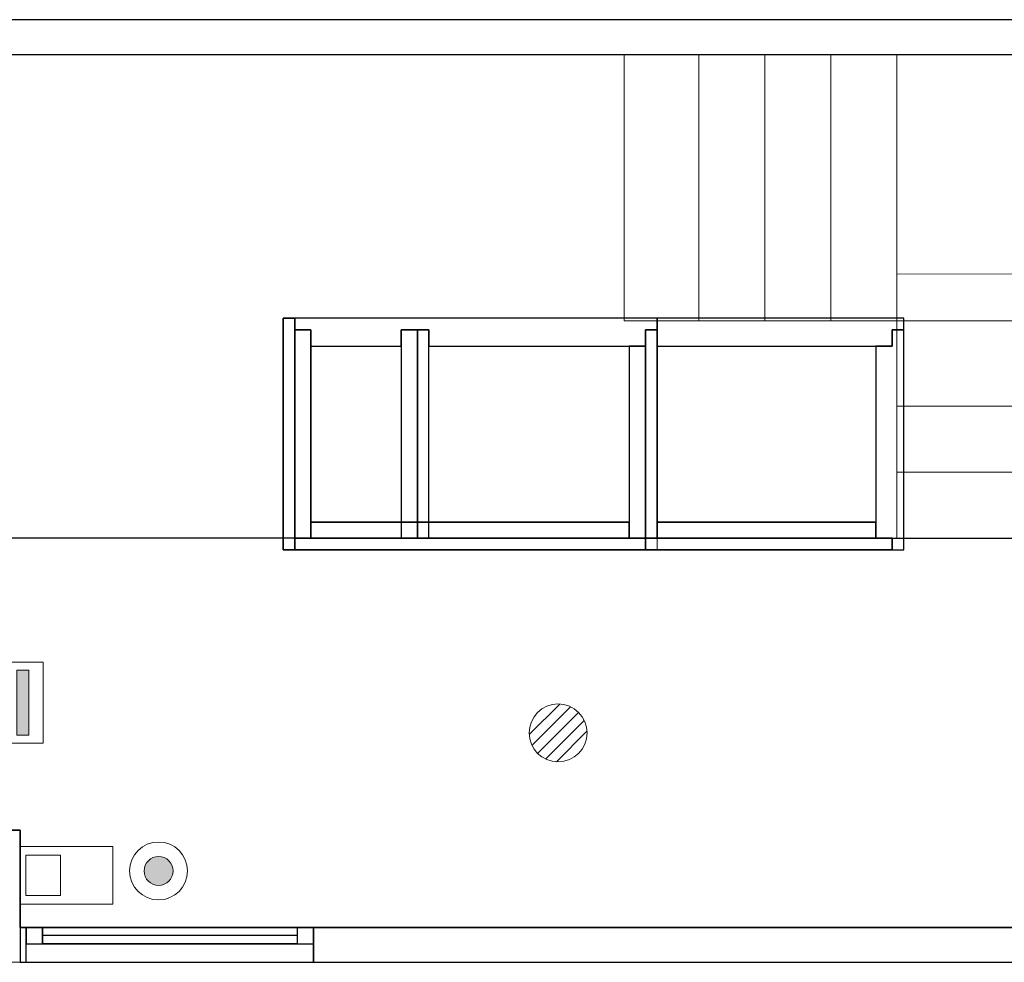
# Model space of a CAD drawing. Header units: metres. Extents: x 391.1 to 427.5, y 12.7 to 28.4.
# Tile 120 of 139: x 410.8 to 415.1, y 24.2 to 28.2. Entities that reach past the tile are written whole.
import ezdxf

# ---------------------------------------------------------------- set-up
doc = ezdxf.new("R2010")
doc.units = ezdxf.units.M
for name, color, linetype, lineweight, true_color in [('01_CARPINTERIA', 5, 'Continuous', 25, 0x0000ff), ('01_PROYECCION CARP', 7, 'Continuous', 25, 0x00007f), ('01_SUELOS', 7, 'Continuous', 25, 0x007f00)]:
    doc.layers.add(name, color=color, linetype=linetype, lineweight=lineweight, true_color=true_color)
for name, color, linetype, lineweight in [('A-COLS-____-MCUT', 7, 'Continuous', 18), ('A-COLS-____-OTLN', 7, 'Continuous', 18), ('A-DETL-GENF-OTLN', 7, 'Continuous', 18), ('A-GENM-____-OTLN', 7, 'Continuous', 18), ('A-WALL-____-MCUT', 7, 'Continuous', 25), ('A-WALL-____-OTLN', 7, 'Continuous', 25), ('S-STRS-____-MCUT', 7, 'Continuous', 18), ('S-STRS-____-OTLN', 7, 'Continuous', 18)]:
    doc.layers.add(name, color=color, linetype=linetype, lineweight=lineweight)

# ---------------------------------------------------------------- blocks, each defined once
blk = doc.blocks.new('Family - LONDR55-XX_ZZ-ARQ-CAA-M3D-Londres55-154893-04_TEL_P1')
at = {"layer": '01_SUELOS', "color": 9, "true_color": 0xaad4aa}
for p, q in [((11.5104, 1.8145), (6.2404, 1.8177)), ((6.2404, 1.8177), (11.5104, 1.8145)), ((5.9904, 0.555), (6.4039, 0.555)), ((6.4039, 0.555), (5.9904, 0.555)), ((6.4039, 0.555), (6.4039, 0.135)), ((6.4039, 0.135), (6.4039, 0.555)), ((6.4039, 0.135), (17.0704, 0.135)), ((17.0704, 0.135), (6.4039, 0.135))]:
    blk.add_line(p, q, dxfattribs=at)
blk = doc.blocks.new('Family - Envans P1-154895-04_TEL_P1')
at = {"layer": 'A-WALL-____-MCUT', "color": 253, "true_color": 0xaaaaaa}
for p, q in [((25.5857, 0.15), (0.0311, 0.15)), ((0, 0), (25.556, 0))]:
    blk.add_line(p, q, dxfattribs=at)
at = {"layer": 'A-WALL-____-OTLN', "color": 253, "true_color": 0xaaaaaa}
for p, q in [((25.5857, 0.15), (0.0311, 0.15)), ((0, 0), (25.556, 0))]:
    blk.add_line(p, q, dxfattribs=at)
at = {"layer": 'A-WALL-____-OTLN', "color": 253, "lineweight": 18, "true_color": 0xaaaaaa}
blk.add_line((0, 0), (25.556, 0), dxfattribs=at)
blk = doc.blocks.new('Family - Escala P1-155071-04_TEL_P1')
at = {"layer": 'S-STRS-____-MCUT', "color": 253, "true_color": 0xaaaaaa}
for p, q in [((2.6211, 1.6126), (2.6211, 2.0879)), ((2.6211, 2.0879), (2.8077, 2.0879)), ((2.8077, 2.0879), (2.8382, 2.0879)), ((2.8382, 2.0879), (2.8805, 2.0879)), ((2.8805, 2.0879), (2.9431, 2.0879)), ((2.9431, 2.0879), (2.944, 2.0879)), ((3.229, 2.0879), (2.944, 2.0879)), ((2.944, 2.0879), (2.944, 0.9379)), ((2.944, 2.0879), (2.944, 0.9417)), ((3.229, 0.9379), (3.229, 2.0879)), ((2.6211, 0.9379), (2.6211, 1.6126)), ((2.8077, 0.9379), (2.6211, 0.9379)), ((2.8382, 0.9379), (2.8077, 0.9379)), ((2.8805, 0.9379), (2.8382, 0.9379)), ((2.9431, 0.9379), (2.8805, 0.9379)), ((2.944, 0.9379), (2.9431, 0.9379)), ((2.944, 0.9417), (2.944, 0.9379)), ((2.944, 0.9379), (3.229, 0.9379))]:
    blk.add_line(p, q, dxfattribs=at)
at = {"layer": 'S-STRS-____-OTLN', "color": 253, "true_color": 0xaaaaaa}
for p, q in [((3.7989, 2.0879), (2.6211, 2.0879)), ((2.6211, 1.6126), (2.6211, 2.0879)), ((3.7989, 2.0879), (2.6211, 2.0879)), ((2.8077, 2.0879), (2.6211, 2.0879)), ((2.8382, 2.0879), (2.8077, 2.0879)), ((2.8805, 2.0879), (2.8382, 2.0879)), ((2.9431, 2.0879), (2.8805, 2.0879)), ((2.9431, 2.0879), (2.944, 2.0879)), ((3.229, 2.0879), (2.944, 2.0879)), ((2.944, 2.0879), (2.944, 0.9379)), ((2.944, 2.0879), (2.944, 0.9379)), ((2.944, 0.9417), (2.944, 2.0879)), ((2.944, 2.0879), (3.229, 2.0879)), ((2.944, 2.0879), (2.944, 0.9379)), ((2.944, 2.0879), (3.229, 2.0879)), ((3.514, 2.0879), (3.229, 2.0879)), ((3.229, 2.0879), (3.514, 2.0879)), ((3.229, 2.0879), (3.229, 0.9379)), ((3.229, 0.9379), (3.229, 2.0879)), ((3.229, 0.9379), (3.229, 2.0879)), ((3.229, 0.9379), (3.229, 2.0879)), ((3.514, 2.0879), (3.229, 2.0879)), ((3.229, 0.9379), (3.229, 2.0879)), ((3.229, 2.0879), (3.229, 0.9379)), ((3.229, 2.0879), (3.514, 2.0879)), ((3.229, 2.0879), (3.229, 0.9379)), ((3.514, 0.9379), (3.514, 2.0879)), ((3.514, 2.0879), (3.514, 0.9379)), ((3.799, 2.0879), (3.514, 2.0879)), ((3.514, 2.0879), (3.799, 2.0879)), ((3.514, 2.0879), (3.514, 0.9379)), ((3.514, 0.9379), (3.514, 2.0879)), ((3.514, 2.0879), (3.799, 2.0879)), ((3.514, 0.9379), (3.514, 2.0879)), ((3.514, 0.9379), (3.514, 2.0879)), ((3.514, 2.0879), (3.514, 0.9379)), ((3.514, 2.0879), (3.799, 2.0879)), ((3.514, 2.0879), (3.514, 0.9379)), ((3.7989, 0.9379), (3.7989, 2.0879)), ((3.799, 2.0879), (3.7989, 2.0879)), ((3.7989, 0.9379), (3.7989, 2.0879)), ((3.7989, 2.0879), (3.799, 2.0879)), ((3.799, 0.9379), (3.799, 2.0879)), ((3.799, 2.0879), (3.799, 0.9379)), ((4.9492, 2.0879), (3.799, 2.0879)), ((3.799, 2.0879), (4.9492, 2.0879)), ((3.799, 2.0879), (3.799, 0.9379)), ((3.799, 0.9379), (3.799, 2.0879)), ((4.9492, 2.0879), (3.799, 2.0879)), ((3.799, 2.0879), (4.9492, 2.0879)), ((3.799, 2.0879), (3.799, 0.9379)), ((3.799, 0.9379), (3.799, 2.0879)), ((3.799, 2.0879), (3.799, 0.9379)), ((3.799, 0.9379), (3.799, 2.0879)), ((3.799, 0.9379), (3.799, 2.0879)), ((3.799, 2.0879), (3.799, 0.9379)), ((4.949, 0.9378), (4.9492, 2.0879)), ((4.9492, 2.0879), (4.949, 0.9378)), ((4.949, 0.9378), (4.9492, 2.0879)), ((4.9492, 2.0879), (4.949, 0.9378)), ((2.6211, 1.6126), (2.6211, 0.9379)), ((3.7991, 1.1403), (3.7989, 0.0002)), ((3.799, 0.9379), (3.7991, 1.1403)), ((3.7991, 1.1403), (4.9491, 1.1401)), ((4.9489, 0), (4.9491, 1.1401)), ((4.9491, 1.1401), (4.949, 0.9378)), ((3.7989, 0.9379), (2.6211, 0.9379)), ((3.7989, 0.9379), (2.6211, 0.9379)), ((2.8077, 0.9379), (2.6211, 0.9379)), ((2.8382, 0.9379), (2.8077, 0.9379)), ((2.8382, 0.9379), (2.8805, 0.9379)), ((2.8805, 0.9379), (2.9431, 0.9379)), ((2.9431, 0.9379), (2.944, 0.9379)), ((2.944, 0.9417), (2.944, 0.9379)), ((2.944, 0.9379), (3.229, 0.9379)), ((2.944, 0.9379), (3.229, 0.9379)), ((3.229, 0.9379), (2.944, 0.9379)), ((3.229, 0.9379), (3.514, 0.9379)), ((3.514, 0.9379), (3.229, 0.9379)), ((3.229, 0.9379), (3.514, 0.9379)), ((3.514, 0.9379), (3.229, 0.9379)), ((3.514, 0.9379), (3.799, 0.9379)), ((3.799, 0.9379), (3.514, 0.9379)), ((3.514, 0.9379), (3.799, 0.9379)), ((3.799, 0.9379), (3.514, 0.9379)), ((3.7989, 0.9379), (3.799, 0.9379)), ((3.7989, 0.9379), (3.799, 0.9379)), ((4.949, 0.9378), (3.799, 0.9379)), ((3.799, 0.9379), (4.949, 0.9378)), ((3.799, 0.9379), (3.799, 0.5702)), ((3.799, 0.5702), (3.799, 0.9379)), ((4.949, 0.9378), (3.799, 0.9379)), ((3.799, 0.9379), (3.799, 0.5702)), ((3.799, 0.9379), (4.949, 0.9378)), ((3.799, 0.9379), (4.949, 0.9378)), ((4.949, 0.9378), (3.799, 0.9379)), ((3.799, 0.9379), (4.949, 0.9378)), ((4.949, 0.9378), (3.799, 0.9379)), ((4.949, 0.57), (4.949, 0.9378)), ((4.949, 0.9378), (4.949, 0.57)), ((4.949, 0.57), (4.949, 0.9378)), ((4.949, 0.57), (3.799, 0.5702)), ((3.799, 0.5702), (4.949, 0.57)), ((3.799, 0.5702), (3.799, 0.2852)), ((3.799, 0.2852), (3.799, 0.5702)), ((3.799, 0.5702), (4.949, 0.57)), ((4.949, 0.57), (3.799, 0.5702)), ((3.799, 0.5702), (4.949, 0.57)), ((3.799, 0.5702), (4.949, 0.57)), ((3.799, 0.2852), (3.799, 0.5702)), ((4.949, 0.285), (4.949, 0.57)), ((4.949, 0.57), (4.949, 0.285)), ((4.949, 0.57), (4.949, 0.285)), ((3.7989, 0.0002), (3.799, 0.2852)), ((3.799, 0.2852), (3.7989, 0.0002)), ((3.7989, 0.0002), (3.799, 0.2852)), ((3.799, 0.2852), (4.949, 0.285)), ((4.949, 0.285), (3.799, 0.2852)), ((3.799, 0.2852), (4.949, 0.285)), ((3.799, 0.2852), (4.949, 0.285)), ((4.949, 0.285), (3.799, 0.2852)), ((3.799, 0.2852), (4.949, 0.285)), ((4.949, 0.285), (4.9489, 0)), ((4.9489, 0), (4.949, 0.285)), ((4.949, 0.285), (4.9489, 0)), ((4.9489, 0), (3.7989, 0.0002)), ((3.7989, 0.0002), (4.9489, 0)), ((3.7989, 0.0002), (4.9489, 0)), ((4.9489, 0), (3.7989, 0.0002))]:
    blk.add_line(p, q, dxfattribs=at)
blk = doc.blocks.new('Family - Pilar P1-155205-04_TEL_P1')
at = {"layer": 'A-COLS-____-MCUT', "color": 253, "true_color": 0xaaaaaa}
for p, q in [((0.4135, 0.57), (0, 0.57)), ((0, 0.57), (0, 0)), ((0.4135, 0), (0.4135, 0.57)), ((0, 0), (0.4135, 0))]:
    blk.add_line(p, q, dxfattribs=at)
at = {"layer": 'A-COLS-____-OTLN', "color": 253, "true_color": 0xaaaaaa}
for p, q in [((0.4135, 0.57), (0, 0.57)), ((0, 0.57), (0, 0)), ((0.4135, 0), (0.4135, 0.57)), ((0, 0), (0.4135, 0))]:
    blk.add_line(p, q, dxfattribs=at)
blk = doc.blocks.new('Family - Envans P1-155238-04_TEL_P1')
at = {"layer": 'A-WALL-____-MCUT', "color": 253, "true_color": 0xaaaaaa}
for p, q in [((5.34, 0.15), (0, 0.15)), ((5.34, 0), (5.34, 0.15)), ((6.58, 0.15), (6.58, 0)), ((6.6065, 0.15), (6.58, 0.15)), ((6.6065, 0), (6.6065, 0.15)), ((0, 0), (5.34, 0)), ((6.58, 0), (6.6065, 0))]:
    blk.add_line(p, q, dxfattribs=at)
at = {"layer": 'A-WALL-____-OTLN', "color": 253, "true_color": 0xaaaaaa}
for p, q in [((6.6065, 0.15), (0, 0.15)), ((6.58, 0.15), (5.34, 0.15)), ((5.34, 0.15), (5.34, 0)), ((6.58, 0.15), (6.58, 0)), ((6.6065, 0), (6.6065, 0.15)), ((0, 0), (6.6065, 0)), ((5.34, 0), (6.58, 0))]:
    blk.add_line(p, q, dxfattribs=at)
at = {"layer": 'A-WALL-____-OTLN', "color": 253, "lineweight": 18, "true_color": 0xaaaaaa}
blk.add_line((0, 0), (6.6065, 0), dxfattribs=at)
blk = doc.blocks.new('Family - Vano de Finestra P1-155240-04_TEL_P1')
at = {"layer": 'A-GENM-____-OTLN', "color": 253, "true_color": 0xaaaaaa}
for p, q in [((410.867, 24.3095), (410.867, 24.1595)), ((412.107, 24.3095), (410.867, 24.3095)), ((410.867, 24.3095), (410.867, 24.1595)), ((410.867, 24.3095), (412.107, 24.3095)), ((412.107, 24.1595), (412.107, 24.3095)), ((412.107, 24.3095), (412.107, 24.1595)), ((410.867, 24.1595), (412.107, 24.1595)), ((412.107, 24.1595), (410.867, 24.1595))]:
    blk.add_line(p, q, dxfattribs=at)
blk = doc.blocks.new('Family - LONDR55-XX_ZZ-ARQ-CAA-M3D-Londres55-155242-04_TEL_P1')
at = {"layer": '01_CARPINTERIA', "color": 9, "true_color": 0xaaaad4}
for p, q in [((0.07, 0.07), (0, 0.07)), ((0, 0.07), (0, 0)), ((0.07, 0), (0.07, 0.07)), ((1.24, 0.07), (1.17, 0.07)), ((1.17, 0.07), (1.17, 0)), ((1.24, 0), (1.24, 0.07)), ((0, 0), (0.07, 0)), ((1.17, 0), (1.24, 0))]:
    blk.add_line(p, q, dxfattribs=at)
at = {"layer": '01_PROYECCION CARP', "color": 9, "true_color": 0xaaaad4}
for p, q in [((0, 0), (0, 0.07)), ((0.07, 0.07), (0, 0.07)), ((1.17, 0.07), (0.07, 0.07)), ((0.07, 0.07), (1.17, 0.07)), ((0.07, 0), (0.07, 0.07)), ((0.07, 0), (0.07, 0.07)), ((0.07, 0), (0.07, 0.07)), ((1.17, 0), (1.17, 0.07)), ((1.17, 0.07), (1.17, 0)), ((1.17, 0), (1.17, 0.07)), ((1.24, 0.07), (1.17, 0.07)), ((1.24, 0), (1.24, 0.07)), ((0, 0), (0.07, 0)), ((0.07, 0.035), (1.17, 0.035)), ((0.07, 0.035), (1.17, 0.035)), ((1.17, 0), (0.07, 0)), ((0.07, 0), (1.17, 0)), ((1.17, 0), (1.24, 0))]:
    blk.add_line(p, q, dxfattribs=at)
blk = doc.blocks.new('Family - Finestra P1-155243-04_TEL_P1')
blk.add_blockref('Family - LONDR55-XX_ZZ-ARQ-CAA-M3D-Londres55-155242-04_TEL_P1', (0, 0))
blk = doc.blocks.new('Family - Envans PB-155415-04_TEL_P1')
at = {"layer": 'A-WALL-____-MCUT', "color": 253, "true_color": 0xaaaaaa}
for p, q in [((0.9849, 0.12), (0.05, 0.12)), ((0.05, 0.12), (0.05, 0.05)), ((0.9849, 0.05), (0.9849, 0.12)), ((1.4949, 0.12), (1.1049, 0.12)), ((1.1049, 0.12), (1.1049, 0.05)), ((1.4949, 0.05), (1.4949, 0.12)), ((0, 0.05), (0, 0)), ((0.05, 0.05), (0, 0.05)), ((1.1049, 0.05), (0.9849, 0.05)), ((1.5649, 0.05), (1.4949, 0.05)), ((1.5649, 0), (1.5649, 0.05)), ((0, 0), (1.5649, 0))]:
    blk.add_line(p, q, dxfattribs=at)
at = {"layer": 'A-WALL-____-OTLN', "color": 253, "true_color": 0xaaaaaa}
for p, q in [((0.05, 0.12), (0.05, 0.05)), ((0.9849, 0.12), (0.05, 0.12)), ((0.9849, 0.05), (0.9849, 0.12)), ((1.1049, 0.12), (1.1049, 0.05)), ((1.4949, 0.12), (1.1049, 0.12)), ((1.4949, 0.05), (1.4949, 0.12)), ((0, 0.05), (0, 0)), ((0.05, 0.05), (0, 0.05)), ((1.1049, 0.05), (0.9849, 0.05)), ((1.5649, 0.05), (1.4949, 0.05)), ((1.5649, 0), (1.5649, 0.05)), ((0, 0), (1.5649, 0))]:
    blk.add_line(p, q, dxfattribs=at)
at = {"layer": 'A-WALL-____-OTLN', "color": 253, "lineweight": 18, "true_color": 0xaaaaaa}
blk.add_line((0, 0), (1.6149, 0), dxfattribs=at)
blk = doc.blocks.new('Family - Envans PB-155440-04_TEL_P1')
at = {"layer": 'A-WALL-____-MCUT', "color": 253, "true_color": 0xaaaaaa}
for p, q in [((0.83, 0.12), (0, 0.12)), ((0, 0.12), (0, 0.05)), ((0.83, 0.05), (0.83, 0.12)), ((0, 0.05), (0, 0)), ((0.9, 0.05), (0, 0.05)), ((0, 0.05), (0.83, 0.05)), ((0.9, 0), (0.9, 0.05)), ((0, 0), (0.9, 0))]:
    blk.add_line(p, q, dxfattribs=at)
at = {"layer": 'A-WALL-____-OTLN', "color": 253, "true_color": 0xaaaaaa}
for p, q in [((0.83, 0.12), (0, 0.12)), ((0, 0.12), (0, 0.05)), ((0.83, 0.05), (0.83, 0.12)), ((0, 0.05), (0, 0)), ((0, 0.05), (0.9, 0.05)), ((0, 0.05), (0.83, 0.05)), ((0.9, 0.05), (0.9, 0)), ((0.9, 0), (0, 0))]:
    blk.add_line(p, q, dxfattribs=at)
at = {"layer": 'A-WALL-____-OTLN', "color": 253, "lineweight": 18, "true_color": 0xaaaaaa}
blk.add_line((-0.05, 0), (0.9, 0), dxfattribs=at)
blk = doc.blocks.new('Family - Envans PB-155580-04_TEL_P1')
at = {"layer": 'A-WALL-____-MCUT', "color": 253, "true_color": 0xaaaaaa}
for p, q in [((1.4449, 0.12), (0.07, 0.12)), ((0.07, 0.12), (0.07, 0.05)), ((1.4449, 0.05), (1.4449, 0.12)), ((0, 0.05), (0, 0)), ((1.5149, 0.05), (0, 0.05)), ((0.07, 0.05), (1.4449, 0.05)), ((1.5149, 0), (1.5149, 0.05)), ((0, 0), (1.5149, 0))]:
    blk.add_line(p, q, dxfattribs=at)
at = {"layer": 'A-WALL-____-OTLN', "color": 253, "true_color": 0xaaaaaa}
for p, q in [((0.07, 0.05), (0.07, 0.12)), ((0.07, 0.12), (1.4449, 0.12)), ((1.4449, 0.12), (1.4449, 0.05)), ((0, 0.05), (1.5149, 0.05)), ((0, 0), (0, 0.05)), ((1.4449, 0.05), (0.07, 0.05)), ((1.5149, 0.05), (1.5149, 0)), ((1.5149, 0), (0, 0))]:
    blk.add_line(p, q, dxfattribs=at)
at = {"layer": 'A-WALL-____-OTLN', "color": 253, "lineweight": 18, "true_color": 0xaaaaaa}
blk.add_line((0, 0), (1.5149, 0), dxfattribs=at)
blk = doc.blocks.new('Family - Envans PB-155603-04_TEL_P1')
at = {"layer": 'A-WALL-____-MCUT', "color": 253, "true_color": 0xaaaaaa}
for p, q in [((0.95, 0.12), (0.05, 0.12)), ((0.05, 0.12), (0.05, 0.05)), ((0.95, 0.05), (0.95, 0.12)), ((0, 0.05), (0, 0)), ((1, 0.05), (0, 0.05)), ((0.05, 0.05), (0.95, 0.05)), ((1, 0), (1, 0.05)), ((0, 0), (1, 0))]:
    blk.add_line(p, q, dxfattribs=at)
at = {"layer": 'A-WALL-____-OTLN', "color": 253, "true_color": 0xaaaaaa}
for p, q in [((0.05, 0.05), (0.05, 0.12)), ((0.05, 0.12), (0.95, 0.12)), ((0.95, 0.12), (0.95, 0.05)), ((0, 0.05), (1, 0.05)), ((0, 0), (0, 0.05)), ((0.95, 0.05), (0.05, 0.05)), ((1, 0.05), (1, 0)), ((1, 0), (0, 0))]:
    blk.add_line(p, q, dxfattribs=at)
at = {"layer": 'A-WALL-____-OTLN', "color": 253, "lineweight": 18, "true_color": 0xaaaaaa}
blk.add_line((0, 0), (1, 0), dxfattribs=at)
blk = doc.blocks.new('Family - Envans PB-155632-04_TEL_P1')
at = {"layer": 'A-WALL-____-MCUT', "color": 253, "true_color": 0xaaaaaa}
for p, q in [((1.0656, 0.12), (0.05, 0.12)), ((0.05, 0.12), (0.05, 0.05)), ((1.0656, 0), (1.0656, 0.12)), ((0.05, 0.05), (0, 0.05)), ((0, 0.05), (0, 0)), ((0, 0), (1.0656, 0))]:
    blk.add_line(p, q, dxfattribs=at)
at = {"layer": 'A-WALL-____-OTLN', "color": 253, "true_color": 0xaaaaaa}
for p, q in [((1.0656, 0.12), (0.05, 0.12)), ((0.05, 0.12), (0.05, 0.05)), ((1.0656, 0), (1.0656, 0.12)), ((0, 0.05), (0, 0)), ((0.05, 0.05), (0, 0.05)), ((0, 0), (1.0656, 0))]:
    blk.add_line(p, q, dxfattribs=at)
at = {"layer": 'A-WALL-____-OTLN', "color": 253, "lineweight": 18, "true_color": 0xaaaaaa}
blk.add_line((0, 0), (1.0656, 0), dxfattribs=at)
blk = doc.blocks.new('Family - Envans PB-155670-04_TEL_P1')
at = {"layer": 'A-WALL-____-MCUT', "color": 253, "true_color": 0xaaaaaa}
for p, q in [((0.9, 0.12), (0, 0.12)), ((0, 0.12), (0, 0.05)), ((0.9, 0.05), (0.9, 0.12)), ((0.9, 0.05), (0, 0.05)), ((0, 0.05), (0, 0)), ((0, 0.05), (0.9, 0.05)), ((0.9, 0), (0.9, 0.05)), ((0, 0), (0.9, 0))]:
    blk.add_line(p, q, dxfattribs=at)
at = {"layer": 'A-WALL-____-OTLN', "color": 253, "true_color": 0xaaaaaa}
for p, q in [((0.9, 0.12), (0, 0.12)), ((0, 0.12), (0, 0.05)), ((0.9, 0.05), (0.9, 0.12)), ((0.9, 0.05), (0, 0.05)), ((0, 0.05), (0, 0)), ((0.9, 0.05), (0, 0.05)), ((0.9, 0), (0.9, 0.05)), ((0, 0), (0.9, 0))]:
    blk.add_line(p, q, dxfattribs=at)
at = {"layer": 'A-WALL-____-OTLN', "color": 253, "lineweight": 18, "true_color": 0xaaaaaa}
blk.add_line((0, 0), (0.9, 0), dxfattribs=at)
blk = doc.blocks.new('Family - Envans PB-155780-04_TEL_P1')
at = {"layer": 'A-WALL-____-MCUT', "color": 253, "true_color": 0xaaaaaa}
for p, q in [((0.88, 0.12), (0.05, 0.12)), ((0.05, 0.12), (0.05, 0.05)), ((0.88, 0.05), (0.88, 0.12)), ((0, 0.05), (0, 0)), ((0.05, 0.05), (0, 0.05)), ((0.95, 0.05), (0.88, 0.05)), ((0.95, 0), (0.95, 0.05)), ((0, 0), (0.95, 0))]:
    blk.add_line(p, q, dxfattribs=at)
at = {"layer": 'A-WALL-____-OTLN', "color": 253, "true_color": 0xaaaaaa}
for p, q in [((0.05, 0.12), (0.05, 0.05)), ((0.88, 0.12), (0.05, 0.12)), ((0.88, 0.05), (0.88, 0.12)), ((0, 0.05), (0, 0)), ((0.05, 0.05), (0, 0.05)), ((0.95, 0.05), (0.88, 0.05)), ((0.95, 0), (0.95, 0.05)), ((0, 0), (0.95, 0))]:
    blk.add_line(p, q, dxfattribs=at)
at = {"layer": 'A-WALL-____-OTLN', "color": 253, "lineweight": 18, "true_color": 0xaaaaaa}
blk.add_line((0, 0), (1, 0), dxfattribs=at)
blk = doc.blocks.new('Family - Envans PB-155889-04_TEL_P1')
at = {"layer": 'A-WALL-____-MCUT', "color": 253, "true_color": 0xaaaaaa}
for p, q in [((0.9956, 0.12), (0.05, 0.12)), ((0.05, 0.12), (0.05, 0.05)), ((0.9956, 0.05), (0.9956, 0.12)), ((0, 0.05), (0, 0)), ((1.0656, 0.05), (0, 0.05)), ((0.05, 0.05), (0.9956, 0.05)), ((1.0656, 0), (1.0656, 0.05)), ((0, 0), (1.0656, 0))]:
    blk.add_line(p, q, dxfattribs=at)
at = {"layer": 'A-WALL-____-OTLN', "color": 253, "true_color": 0xaaaaaa}
for p, q in [((0.05, 0.05), (0.05, 0.12)), ((0.05, 0.12), (0.9956, 0.12)), ((0.9956, 0.12), (0.9956, 0.05)), ((0, 0.05), (1.0656, 0.05)), ((0, 0), (0, 0.05)), ((0.9956, 0.05), (0.05, 0.05)), ((1.0656, 0.05), (1.0656, 0)), ((1.0656, 0), (0, 0))]:
    blk.add_line(p, q, dxfattribs=at)
at = {"layer": 'A-WALL-____-OTLN', "color": 253, "lineweight": 18, "true_color": 0xaaaaaa}
blk.add_line((0.05, 0), (1.0656, 0), dxfattribs=at)
blk = doc.blocks.new('LONDR55-XX_ZZ-ARQ-CAA-M3D-Londres55_ifc-1-04_TEL_P1')
at = {"layer": '01_PROYECCION CARP', "color": 253, "lineweight": 18, "true_color": 0xaaaaaa, "rotation": 180}
blk.add_blockref('Family - Finestra P1-155243-04_TEL_P1', (412.107, 24.3095), dxfattribs=at)
at = {"layer": '01_SUELOS', "color": 253, "lineweight": 18, "true_color": 0xaaaaaa}
blk.add_blockref('Family - LONDR55-XX_ZZ-ARQ-CAA-M3D-Londres55-154893-04_TEL_P1', (404.4366, 24.1745), dxfattribs=at)
at = {"layer": 'A-COLS-____-OTLN', "color": 253, "lineweight": 18, "true_color": 0xaaaaaa}
blk.add_blockref('Family - Pilar P1-155205-04_TEL_P1', (410.427, 24.1595), dxfattribs=at)
at = {"layer": 'A-GENM-____-OTLN', "color": 253, "lineweight": 18, "true_color": 0xaaaaaa}
blk.add_blockref('Family - Vano de Finestra P1-155240-04_TEL_P1', (0, 0), dxfattribs=at)
at = {"layer": 'A-WALL-____-OTLN', "color": 253, "lineweight": 18, "true_color": 0xaaaaaa}
for name, p, rotation in [('Family - Envans P1-154895-04_TEL_P1', (426.8464, 28.2282), 180), ('Family - Envans PB-155415-04_TEL_P1', (413.5914, 26.9396), 180), ('Family - Envans PB-155603-04_TEL_P1', (411.9764, 26.9396), 270), ('Family - Envans PB-155632-04_TEL_P1', (414.6569, 26.9396), 180), ('Family - Envans PB-155780-04_TEL_P1', (414.6569, 25.9396), 90), ('Family - Envans PB-155670-04_TEL_P1', (412.6064, 25.9896), 90), ('Family - Envans PB-155440-04_TEL_P1', (413.5914, 25.9896), 90), ('Family - Envans P1-155238-04_TEL_P1', (417.447, 24.3095), 180)]:
    blk.add_blockref(name, p, dxfattribs=dict(at, rotation=rotation))
for name, p in [('Family - Envans PB-155580-04_TEL_P1', (412.0264, 25.9396)), ('Family - Envans PB-155889-04_TEL_P1', (413.5414, 25.9396))]:
    blk.add_blockref(name, p, dxfattribs=at)
at = {"layer": 'S-STRS-____-OTLN', "color": 253, "lineweight": 18, "true_color": 0xaaaaaa}
blk.add_blockref('Family - Escala P1-155071-04_TEL_P1', (410.8278, 25.9903), dxfattribs=at)
blk = doc.blocks.new('ZYR_08_03_03 Contacte Magnetic - 02 Ventosa-V1-04_TEL_P1')
at = {"layer": 'A-DETL-GENF-OTLN', "true_color": 0xff00ff}
blk.add_hatch(color=6, dxfattribs=at).paths.add_polyline_path([(0.14, 0.0263), (-0.14, 0.0263), (-0.14, -0.0263), (0.14, -0.0263)])
at = {"layer": 'A-DETL-GENF-OTLN', "color": 6, "true_color": 0xff00ff}
for p, q in [((-0.175, 0.0875), (0.175, 0.0875)), ((-0.175, -0.0875), (-0.175, 0.0875)), ((0.175, 0.0875), (0.175, -0.0875)), ((0.14, 0.0263), (-0.14, 0.0263)), ((-0.14, 0.0263), (-0.14, -0.0263)), ((-0.14, 0.0263), (0.14, 0.0263)), ((-0.14, -0.0263), (-0.14, 0.0263)), ((0.14, -0.0263), (0.14, 0.0263)), ((0.14, 0.0263), (0.14, -0.0263)), ((-0.14, -0.0263), (0.14, -0.0263)), ((0.14, -0.0263), (-0.14, -0.0263)), ((0.175, -0.0875), (-0.175, -0.0875))]:
    blk.add_line(p, q, dxfattribs=at)
blk = doc.blocks.new('ZYR_08_04 Altaveu Sostre Encastat - Altaveu Encastat 01-911395-04_TEL_P1')
at = {"layer": 'A-DETL-GENF-OTLN', "color": 6, "true_color": 0xff00ff}
for p, q in [((-0.1248, -0.007), (0.007, 0.1248)), ((-0.1128, -0.0539), (0.0539, 0.1128)), ((-0.0884, -0.0884), (0.0884, 0.0884)), ((-0.0539, -0.1128), (0.1128, 0.0539)), ((-0.007, -0.1248), (0.1248, 0.007))]:
    blk.add_line(p, q, dxfattribs=at)
blk.add_circle((0, 0), 0.125, dxfattribs=at)
blk = doc.blocks.new('ZYR_08_03_01 Camera Domo - 01 Camara DOMO 01-914285-04_TEL_P1')
at = {"layer": 'A-DETL-GENF-OTLN', "true_color": 0xff00ff}
blk.add_hatch(color=6, dxfattribs=at).paths.add_polyline_path([(0, -0.0625), (0.0162, -0.0604), (0.0313, -0.0541), (0.0442, -0.0442), (0.0541, -0.0312), (0.0604, -0.0162), (0.0625, 0), (0.0604, 0.0162), (0.0541, 0.0313), (0.0442, 0.0442), (0.0313, 0.0541), (0.0162, 0.0604), (0, 0.0625), (-0.0162, 0.0604), (-0.0312, 0.0541), (-0.0442, 0.0442), (-0.0541, 0.0313), (-0.0604, 0.0162), (-0.0625, 0), (-0.0604, -0.0162), (-0.0541, -0.0312), (-0.0442, -0.0442), (-0.0312, -0.0541), (-0.0162, -0.0604)])
at = {"layer": 'A-DETL-GENF-OTLN', "color": 6, "true_color": 0xff00ff}
for radius in [0.125, 0.0625]:
    blk.add_circle((0, 0), radius, dxfattribs=at)
for start, end in [(360, 180), (180, 360)]:
    blk.add_arc((0, 0), 0.0625, start, end, dxfattribs=at)
blk = doc.blocks.new('ZYR_08_03_03 Lector - 01 Biometric-920423-04_TEL_P1')
at = {"layer": 'A-DETL-GENF-OTLN', "color": 6, "true_color": 0xff00ff}
for p, q in [((-0.0744, 0), (0.1756, 0)), ((-0.0744, -0.4), (-0.0744, 0)), ((-0.0369, -0.025), (0.1382, -0.025)), ((-0.0369, -0.175), (-0.0369, -0.025)), ((0.1382, -0.025), (0.1382, -0.175)), ((0.1756, 0), (0.1756, -0.4)), ((0.1382, -0.175), (-0.0369, -0.175)), ((0.1756, -0.4), (-0.0744, -0.4))]:
    blk.add_line(p, q, dxfattribs=at)

msp = doc.modelspace()

# ---------------------------------------------------------------- block references
at = {"lineweight": 5}
msp.add_blockref('LONDR55-XX_ZZ-ARQ-CAA-M3D-Londres55_ifc-1-04_TEL_P1', (0, 0), dxfattribs=at)
at = {"layer": 'A-DETL-GENF-OTLN', "color": 6, "true_color": 0xff00ff}
for name, p, rotation in [('ZYR_08_03_03 Contacte Magnetic - 02 Ventosa-V1-04_TEL_P1', (410.852, 25.2801), 269.9999999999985), ('ZYR_08_03_03 Lector - 01 Biometric-920423-04_TEL_P1', (410.8405, 24.4841), 89.99999999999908)]:
    msp.add_blockref(name, p, dxfattribs=dict(at, rotation=rotation))
for name, p in [('ZYR_08_04 Altaveu Sostre Encastat - Altaveu Encastat 01-911395-04_TEL_P1', (413.1641, 25.1495)), ('ZYR_08_03_01 Camera Domo - 01 Camara DOMO 01-914285-04_TEL_P1', (411.4386, 24.5537))]:
    msp.add_blockref(name, p, dxfattribs=at)

doc.saveas('drawing.dxf')
